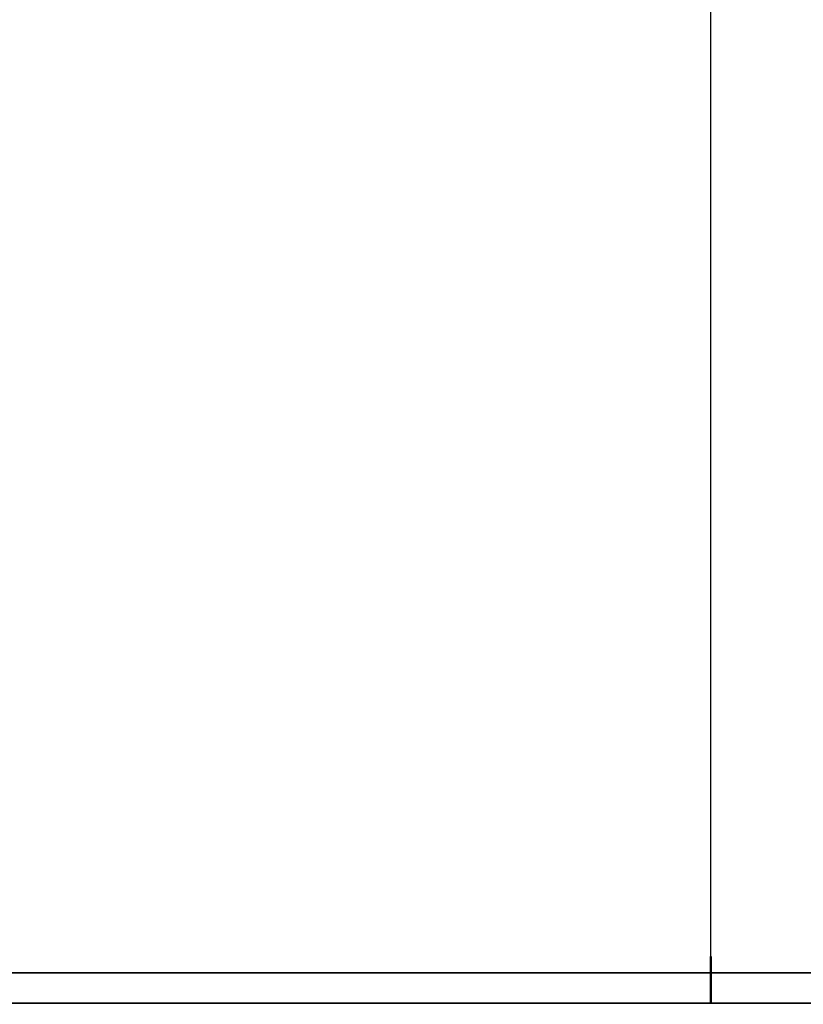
# Paper-space layout 'Layout1' of a CAD drawing. Extents: x -2 to 1083, y -36 to 422.
# Tile 27 of 93: x 534 to 701, y 0 to 210. Entities that reach past the tile are written whole.
import ezdxf
from ezdxf.enums import TextEntityAlignment as Align

# ---------------------------------------------------------------- set-up
doc = ezdxf.new("R2010")
doc.units = 0
doc.layers.get('DEFPOINTS').update_dxf_attribs({"color": 132, "linetype": 'CONTINUOUS'})
doc.layers.add('RAMECEK_HP', color=251, linetype='CONTINUOUS')
doc.styles.add('ROMANS', font='romans.shx', dxfattribs={"width": 0.8})

# ---------------------------------------------------------------- blocks, each defined once
blk = doc.blocks.new('*U6')
at = {"layer": 'DEFPOINTS'}
blk.add_lwpolyline([(891, 0), (681, 0), (681, 297), (891, 297)], close=True, dxfattribs=at)
at = {"layer": 'RAMECEK_HP', "lineweight": 35, "const_width": 0.35}
for points in [[(0, 420), (0, 0), (891, 0), (891, 420)], [(6.5, 413.5), (6.5, 6.5), (884.5, 6.5), (884.5, 413.5)]]:
    blk.add_lwpolyline(points, close=True, dxfattribs=at)
at = {"layer": 'RAMECEK_HP', "lineweight": 50, "const_width": 0.5}
blk.add_lwpolyline([(681, 0), (681, 10)], dxfattribs=at)
blk.add_lwpolyline([(681, 0), (681, 10)], dxfattribs=at)
at = {"layer": 'DEFPOINTS', "style": 'ROMANS', "width": 0.8}
blk.add_attdef('TISK', text='', height=10, dxfattribs=at).set_placement((891, -33), align=Align.RIGHT)

psp = doc.layouts.get("Layout1")

# ---------------------------------------------------------------- block references
at = {"layer": 'RAMECEK_HP'}
psp.add_blockref('*U6', (0, 0), dxfattribs=at)

doc.saveas('drawing.dxf')
